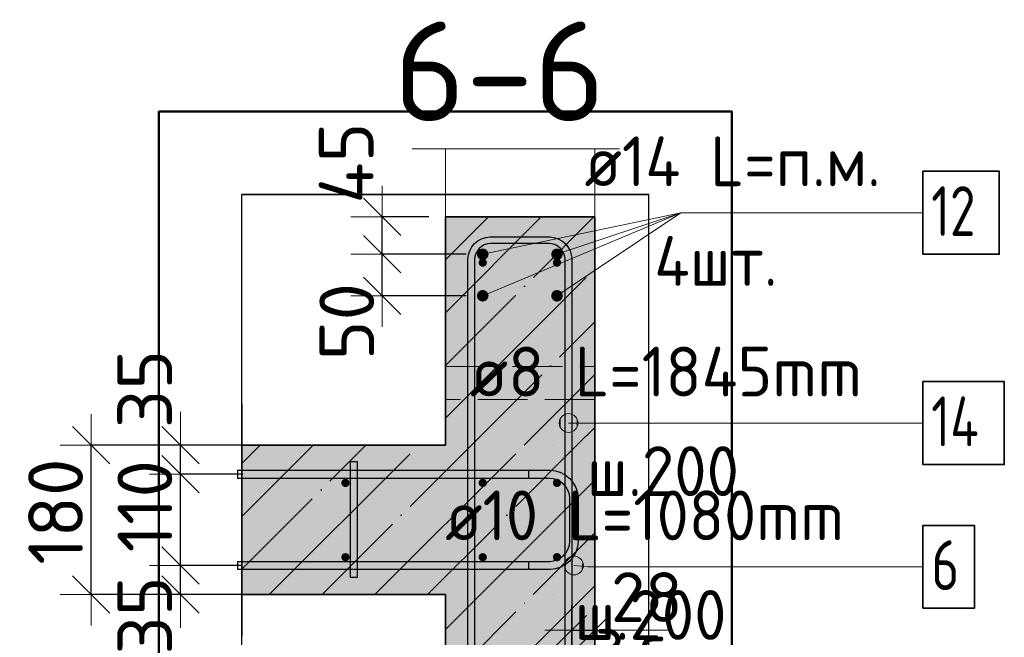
# Model space of a CAD drawing. Header units: millimetres. Extents: x -24871 to 40608, y -2869 to 48080.
# Tile 119 of 119: x 36179 to 37365, y 45827 to 46571. Entities that reach past the tile are written whole.
import ezdxf

# ---------------------------------------------------------------- set-up
doc = ezdxf.new("R2010")
doc.units = ezdxf.units.MM
doc.header["$PDMODE"] = 65
for name, pattern in [('______11', [150, 120, -15, 0, -15]), ('______2', [81, 60, -21]), ('______5', [330, 240, -30, 30, -30])]:
    doc.linetypes.add(name, pattern=pattern)
for name, color, linetype, lineweight in [('Standard', 7, 'Continuous', 25), ('Арм.стержн. Арматура края', 96, 'Continuous', 35), ('Арм.стержн. вертикальными 1', 22, 'Continuous', 35), ('Арм.стержн. Доп. арматура', 180, 'Continuous', 35), ('Арм.стержн. Хомут', 240, 'Continuous', 35), ('Арм.стержн.горизонт. 1', 180, 'Continuous', 35), ('Размерная линия_ общее', 7, 'Continuous', 13), ('Размерная линия_ общее_1', 7, 'Continuous', 13)]:
    doc.layers.add(name, color=color, linetype=linetype, lineweight=lineweight)
doc.layers.add('Арм.стержн.Стяжки', color=7, linetype='Continuous', lineweight=35, true_color=0x501e0f)
doc.styles.add('ISOCPEUR', font='ISOCPEUR')
doc.dimstyles.new('DIMSTYLE_18', dxfattribs={"dimtxt": 60, "dimasz": 60, "dimexe": 0, "dimexo": 0.001, "dimgap": 30, "dimtad": 2, "dimdec": 0, "dimrnd": 1, "dimzin": 12, "dimdsep": 46, "dimtxsty": 'ISOCPEUR', "dimblk1": 'ALL_ML_STRICH', "dimblk2": 'ALL_ML_STRICH', "dimsah": 1, "dimcen": 0, "dimse1": 1, "dimse2": 1, "dimclrd": 7, "dimclre": 256, "dimclrt": 7, "dimadec": 0, "dimazin": 0, "dimtfac": 1, "dimtdec": 0, "dimtix": 1, "dimtmove": 2, "dimatfit": 3, "dimfxl": 0, "dimtvp": 1.2, "dimtzin": 0, "dimlwd": 0, "dimlwe": -3, "dimarcsym": 0})
doc.dimstyles.new('DIMSTYLE_4', dxfattribs={"dimtxt": 66, "dimasz": 75, "dimexe": 0, "dimexo": 0, "dimgap": 33, "dimtad": 2, "dimdec": 0, "dimrnd": 5, "dimzin": 12, "dimdsep": 46, "dimtxsty": 'ISOCPEUR', "dimblk1": 'ALL_ML_STRICH', "dimblk2": 'ALL_ML_STRICH', "dimsah": 1, "dimcen": 0, "dimclrd": 7, "dimclre": 256, "dimclrt": 7, "dimadec": 0, "dimazin": 0, "dimtfac": 1, "dimtdec": 0, "dimtix": 1, "dimtmove": 2, "dimatfit": 3, "dimfxl": 0, "dimtvp": 1.2, "dimtzin": 0, "dimlwd": 0, "dimlwe": -3, "dimarcsym": 0})

# ---------------------------------------------------------------- blocks, each defined once
blk = doc.blocks.new('ALL_ML_STRICH')
at = {"color": 0, "linetype": 'ByBlock', "lineweight": -2}
for p, q in [((0, -0.5), (0, 0.5)), ((-0.3, -0.3), (0.3, 0.3)), ((-1, 0), (0.5, 0))]:
    blk.add_line(p, q, dxfattribs=at)
blk = doc.blocks.new('*D352')
at = {"layer": 'DEFPOINTS', "color": 7, "linetype": 'Continuous', "lineweight": 13, "transparency": 33554687}
for p in [(36736.7, 46288.3), (36615.3, 46238.3), (36736.7, 46238.3)]:
    blk.add_point(p, dxfattribs=at)
at = {"layer": 'Размерная линия_ общее', "color": 253, "linetype": 'Continuous', "lineweight": -2, "true_color": 0xa0a0a0, "transparency": 33554687}
for p, q in [((36716.7, 46288.3), (36615.3, 46288.3)), ((36716.7, 46238.3), (36615.3, 46238.3))]:
    blk.add_line(p, q, dxfattribs=at)
at = {"layer": 'Размерная линия_ общее', "color": 7, "linetype": 'Continuous', "lineweight": -2, "transparency": 33554687}
blk.add_line((36615.3, 46238.3), (36615.3, 46288.3), dxfattribs=at)
at = {"layer": 'Размерная линия_ общее', "color": 7, "linetype": 'Continuous', "lineweight": 13, "transparency": 33554687, "xscale": 75, "yscale": 75, "zscale": 75}
for p, rotation in [((36615.3, 46288.3), 90), ((36615.3, 46238.3), 270)]:
    blk.add_blockref('ALL_ML_STRICH', p, dxfattribs=dict(at, rotation=rotation))
at = {"layer": 'Размерная линия_ общее', "color": 7, "linetype": 'Continuous', "lineweight": 13, "transparency": 33554687, "insert": (36572.8, 46207.2), "char_height": 66, "width": 132, "attachment_point": 5, "rotation": 90, "style": 'ISOCPEUR'}
blk.add_mtext('\\A1;{50}', dxfattribs=at)
blk = doc.blocks.new('*D353')
at = {"layer": 'DEFPOINTS', "color": 7, "linetype": 'Continuous', "lineweight": 13, "transparency": 33554687}
for p in [(36691.7, 46333.3), (36615.3, 46288.3), (36736.7, 46288.3)]:
    blk.add_point(p, dxfattribs=at)
at = {"layer": 'Размерная линия_ общее', "color": 253, "linetype": 'Continuous', "lineweight": -2, "true_color": 0xa0a0a0, "transparency": 33554687}
for p, q in [((36671.7, 46333.3), (36615.3, 46333.3)), ((36716.7, 46288.3), (36615.3, 46288.3))]:
    blk.add_line(p, q, dxfattribs=at)
at = {"layer": 'Размерная линия_ общее', "color": 7, "linetype": 'Continuous', "lineweight": -2, "transparency": 33554687}
blk.add_line((36615.3, 46288.3), (36615.3, 46333.3), dxfattribs=at)
at = {"layer": 'Размерная линия_ общее', "color": 7, "linetype": 'Continuous', "lineweight": 13, "transparency": 33554687, "xscale": 75, "yscale": 75, "zscale": 75}
for p, rotation in [((36615.3, 46333.3), 90), ((36615.3, 46288.3), 270)]:
    blk.add_blockref('ALL_ML_STRICH', p, dxfattribs=dict(at, rotation=rotation))
at = {"layer": 'Размерная линия_ общее', "color": 7, "linetype": 'Continuous', "lineweight": 13, "transparency": 33554687, "insert": (36572.1, 46398.3), "char_height": 66, "width": 132, "attachment_point": 5, "rotation": 90, "style": 'ISOCPEUR'}
blk.add_mtext('\\A1;{45}', dxfattribs=at)
blk = doc.blocks.new('*D354')
at = {"layer": 'DEFPOINTS', "color": 7, "linetype": 'Continuous', "lineweight": 13, "transparency": 33554687}
for p in [(36843.7, 45835.2), (36843.7, 45826.5), (36871.7, 45826.5)]:
    blk.add_point(p, dxfattribs=at)
at = {"layer": 'Размерная линия_ общее_1', "color": 7, "linetype": 'Continuous', "lineweight": -2, "transparency": 33554687}
blk.add_line((36843.7, 45835.2), (36871.7, 45835.2), dxfattribs=at)
at = {"layer": 'Размерная линия_ общее_1', "color": 7, "linetype": 'Continuous', "lineweight": 13, "transparency": 33554687, "xscale": 60, "yscale": 60, "zscale": 60}
blk.add_blockref('ALL_ML_STRICH', (36871.7, 45835.2), dxfattribs=at)
at = {"layer": 'Размерная линия_ общее_1', "color": 7, "linetype": 'Continuous', "lineweight": 13, "transparency": 33554687, "xscale": 60, "yscale": 60, "zscale": 60, "rotation": 180}
blk.add_blockref('ALL_ML_STRICH', (36843.7, 45835.2), dxfattribs=at)
at = {"layer": 'Размерная линия_ общее_1', "color": 7, "linetype": 'Continuous', "lineweight": 13, "transparency": 33554687, "insert": (36934.5, 45875.2), "char_height": 60, "width": 120, "attachment_point": 5, "style": 'ISOCPEUR'}
blk.add_mtext('\\A1;{28}', dxfattribs=at)
at = {"layer": 'Размерная линия_ общее_1', "color": 7, "linetype": 'Continuous', "lineweight": 13, "transparency": 33554687, "insert": (36871.8, 45845.5), "char_height": 60, "width": 3, "attachment_point": 1, "line_spacing_factor": 0.60241, "style": 'ISOCPEUR'}
blk.add_mtext('з.с.', dxfattribs=at)
blk = doc.blocks.new('*D355')
at = {"layer": 'DEFPOINTS', "color": 7, "linetype": 'Continuous', "lineweight": 13, "transparency": 33554687}
for p in [(36466.2, 45913.3), (36372.4, 45878.3), (36468.2, 45878.3)]:
    blk.add_point(p, dxfattribs=at)
at = {"layer": 'Размерная линия_ общее', "color": 253, "linetype": 'Continuous', "lineweight": -2, "true_color": 0xa0a0a0, "transparency": 33554687}
for p, q in [((36446.2, 45913.3), (36372.4, 45913.3)), ((36448.2, 45878.3), (36372.4, 45878.3))]:
    blk.add_line(p, q, dxfattribs=at)
at = {"layer": 'Размерная линия_ общее', "color": 7, "linetype": 'Continuous', "lineweight": -2, "transparency": 33554687}
blk.add_line((36372.4, 45878.3), (36372.4, 45913.3), dxfattribs=at)
at = {"layer": 'Размерная линия_ общее', "color": 7, "linetype": 'Continuous', "lineweight": 13, "transparency": 33554687, "xscale": 75, "yscale": 75, "zscale": 75}
for p, rotation in [((36372.4, 45878.3), 270), ((36372.4, 45913.3), 90)]:
    blk.add_blockref('ALL_ML_STRICH', p, dxfattribs=dict(at, rotation=rotation))
at = {"layer": 'Размерная линия_ общее', "color": 7, "linetype": 'Continuous', "lineweight": 13, "transparency": 33554687, "insert": (36329.3, 45853.1), "char_height": 66, "width": 132, "attachment_point": 5, "rotation": 90, "style": 'ISOCPEUR'}
blk.add_mtext('\\A1;{35}', dxfattribs=at)
blk = doc.blocks.new('*D356')
at = {"layer": 'DEFPOINTS', "color": 7, "linetype": 'Continuous', "lineweight": 13, "transparency": 33554687}
for p in [(36467.5, 46023.3), (36372.4, 45913.3), (36466.2, 45913.3)]:
    blk.add_point(p, dxfattribs=at)
at = {"layer": 'Размерная линия_ общее', "color": 253, "linetype": 'Continuous', "lineweight": -2, "true_color": 0xa0a0a0, "transparency": 33554687}
for p, q in [((36447.5, 46023.3), (36372.4, 46023.3)), ((36446.2, 45913.3), (36372.4, 45913.3))]:
    blk.add_line(p, q, dxfattribs=at)
at = {"layer": 'Размерная линия_ общее', "color": 7, "linetype": 'Continuous', "lineweight": -2, "transparency": 33554687}
blk.add_line((36372.4, 45913.3), (36372.4, 46023.3), dxfattribs=at)
at = {"layer": 'Размерная линия_ общее', "color": 7, "linetype": 'Continuous', "lineweight": 13, "transparency": 33554687, "xscale": 75, "yscale": 75, "zscale": 75}
for p, rotation in [((36372.4, 46023.3), 90), ((36372.4, 45913.3), 270)]:
    blk.add_blockref('ALL_ML_STRICH', p, dxfattribs=dict(at, rotation=rotation))
at = {"layer": 'Размерная линия_ общее', "color": 7, "linetype": 'Continuous', "lineweight": 13, "transparency": 33554687, "insert": (36329.4, 45984.8), "char_height": 66, "width": 198, "attachment_point": 5, "rotation": 90, "style": 'ISOCPEUR'}
blk.add_mtext('\\A1;{110}', dxfattribs=at)
blk = doc.blocks.new('*D357')
at = {"layer": 'DEFPOINTS', "color": 7, "linetype": 'Continuous', "lineweight": 13, "transparency": 33554687}
for p in [(36470.3, 46058.3), (36372.4, 46023.3), (36467.5, 46023.3)]:
    blk.add_point(p, dxfattribs=at)
at = {"layer": 'Размерная линия_ общее', "color": 253, "linetype": 'Continuous', "lineweight": -2, "true_color": 0xa0a0a0, "transparency": 33554687}
for p, q in [((36450.3, 46058.3), (36372.4, 46058.3)), ((36447.5, 46023.3), (36372.4, 46023.3))]:
    blk.add_line(p, q, dxfattribs=at)
at = {"layer": 'Размерная линия_ общее', "color": 7, "linetype": 'Continuous', "lineweight": -2, "transparency": 33554687}
blk.add_line((36372.4, 46023.3), (36372.4, 46058.3), dxfattribs=at)
at = {"layer": 'Размерная линия_ общее', "color": 7, "linetype": 'Continuous', "lineweight": 13, "transparency": 33554687, "xscale": 75, "yscale": 75, "zscale": 75}
for p, rotation in [((36372.4, 46023.3), 270), ((36372.4, 46058.3), 90)]:
    blk.add_blockref('ALL_ML_STRICH', p, dxfattribs=dict(at, rotation=rotation))
at = {"layer": 'Размерная линия_ общее', "color": 7, "linetype": 'Continuous', "lineweight": 13, "transparency": 33554687, "insert": (36329.2, 46126), "char_height": 66, "width": 132, "attachment_point": 5, "rotation": 90, "style": 'ISOCPEUR'}
blk.add_mtext('\\A1;{35}', dxfattribs=at)
blk = doc.blocks.new('*D358')
at = {"layer": 'DEFPOINTS', "color": 7, "linetype": 'Continuous', "lineweight": 13, "transparency": 33554687}
for p in [(36461.9, 46058.3), (36264.8, 45878.3), (36464.7, 45878.3)]:
    blk.add_point(p, dxfattribs=at)
at = {"layer": 'Размерная линия_ общее', "color": 253, "linetype": 'Continuous', "lineweight": -2, "true_color": 0xa0a0a0, "transparency": 33554687}
for p, q in [((36441.9, 46058.3), (36264.8, 46058.3)), ((36444.7, 45878.3), (36264.8, 45878.3))]:
    blk.add_line(p, q, dxfattribs=at)
at = {"layer": 'Размерная линия_ общее', "color": 7, "linetype": 'Continuous', "lineweight": -2, "transparency": 33554687}
blk.add_line((36264.8, 45878.3), (36264.8, 46058.3), dxfattribs=at)
at = {"layer": 'Размерная линия_ общее', "color": 7, "linetype": 'Continuous', "lineweight": 13, "transparency": 33554687, "xscale": 75, "yscale": 75, "zscale": 75}
for p, rotation in [((36264.8, 46058.3), 90), ((36264.8, 45878.3), 270)]:
    blk.add_blockref('ALL_ML_STRICH', p, dxfattribs=dict(at, rotation=rotation))
at = {"layer": 'Размерная линия_ общее', "color": 7, "linetype": 'Continuous', "lineweight": 13, "transparency": 33554687, "insert": (36221.8, 45978.2), "char_height": 66, "width": 198, "attachment_point": 5, "rotation": 90, "style": 'ISOCPEUR'}
blk.add_mtext('\\A1;{180}', dxfattribs=at)

msp = doc.modelspace()

# ---------------------------------------------------------------- hatches: boundary and pattern name
at = {"layer": 'Standard', "linetype": 'Continuous', "lineweight": -3, "transparency": 33554687}
for points in [[(36691.7, 46058.3), (36871.7, 46058.3), (36871.7, 46333.3), (36691.7, 46333.3)], [(36871.7, 45878.3), (36871.7, 46058.3), (36446.3, 46058.3), (36446.3, 45878.3)], [(36871.7, 45528.3), (36871.7, 45878.3), (36691.7, 45878.3), (36691.7, 45528.3)]]:
    msp.add_hatch(color=7, dxfattribs=at).paths.add_polyline_path(points)
at = {"layer": 'Арм.стержн. Арматура края', "linetype": 'Continuous', "lineweight": 13, "transparency": 33554687}
for points in [[(36840.2, 45904.3), (36842, 45923.5), (36837.6, 45919.9)], [(36845.6, 45902.1), (36842, 45923.5), (36840.2, 45904.3)], [(36845.6, 45902.1), (36847.8, 45924.5), (36842, 45923.5)], [(36851.4, 45903.2), (36847.8, 45924.5), (36845.6, 45902.1)], [(36851.4, 45903.2), (36853.2, 45922.4), (36847.8, 45924.5)], [(36836.5, 45908.7), (36837.6, 45919.9), (36835.5, 45914.4)], [(36840.2, 45904.3), (36837.6, 45919.9), (36836.5, 45908.7)], [(36855.8, 45906.8), (36853.2, 45922.4), (36851.4, 45903.2)], [(36855.8, 45906.8), (36856.9, 45918), (36853.2, 45922.4)], [(36856.9, 45918), (36855.8, 45906.8), (36857.9, 45912.3)]]:
    msp.add_hatch(color=7, dxfattribs=at).paths.add_polyline_path(points)
at = {"layer": 'Арм.стержн. вертикальными 1', "linetype": 'Continuous', "lineweight": 50, "transparency": 33554687}
for points in [[(36741.7, 46278.3), (36741.3, 46280.3), (36740.2, 46281.9), (36738.6, 46283), (36736.7, 46283.3), (36734.8, 46283), (36733.2, 46281.9), (36732.1, 46280.3), (36731.7, 46278.3), (36732.1, 46276.4), (36733.2, 46274.8), (36734.8, 46273.7), (36736.7, 46273.3), (36738.6, 46273.7), (36740.2, 46274.8), (36741.3, 46276.4)], [(36831.2, 46278.3), (36830.8, 46280.3), (36829.8, 46281.9), (36828.1, 46283), (36826.2, 46283.3), (36824.3, 46283), (36822.7, 46281.9), (36821.6, 46280.3), (36821.2, 46278.3), (36821.6, 46276.4), (36822.7, 46274.8), (36824.3, 46273.7), (36826.2, 46273.3), (36828.1, 46273.7), (36829.8, 46274.8), (36830.8, 46276.4)], [(36576.2, 46012.8), (36575.8, 46014.8), (36574.7, 46016.4), (36573.1, 46017.5), (36571.2, 46017.8), (36569.3, 46017.5), (36567.7, 46016.4), (36566.6, 46014.8), (36566.2, 46012.8), (36566.6, 46010.9), (36567.7, 46009.3), (36569.3, 46008.2), (36571.2, 46007.8), (36573.1, 46008.2), (36574.7, 46009.3), (36575.8, 46010.9)], [(36741.7, 46012.8), (36741.3, 46014.8), (36740.2, 46016.4), (36738.6, 46017.5), (36736.7, 46017.8), (36734.8, 46017.5), (36733.2, 46016.4), (36732.1, 46014.8), (36731.7, 46012.8), (36732.1, 46010.9), (36733.2, 46009.3), (36734.8, 46008.2), (36736.7, 46007.8), (36738.6, 46008.2), (36740.2, 46009.3), (36741.3, 46010.9)], [(36831.2, 46012.8), (36830.8, 46014.8), (36829.8, 46016.4), (36828.1, 46017.5), (36826.2, 46017.8), (36824.3, 46017.5), (36822.7, 46016.4), (36821.6, 46014.8), (36821.2, 46012.8), (36821.6, 46010.9), (36822.7, 46009.3), (36824.3, 46008.2), (36826.2, 46007.8), (36828.1, 46008.2), (36829.8, 46009.3), (36830.8, 46010.9)], [(36576.2, 45923.3), (36575.8, 45925.2), (36574.7, 45926.9), (36573.1, 45927.9), (36571.2, 45928.3), (36569.3, 45927.9), (36567.7, 45926.9), (36566.6, 45925.2), (36566.2, 45923.3), (36566.6, 45921.4), (36567.7, 45919.8), (36569.3, 45918.7), (36571.2, 45918.3), (36573.1, 45918.7), (36574.7, 45919.8), (36575.8, 45921.4)], [(36741.7, 45923.3), (36741.3, 45925.2), (36740.2, 45926.9), (36738.6, 45927.9), (36736.7, 45928.3), (36734.8, 45927.9), (36733.2, 45926.9), (36732.1, 45925.2), (36731.7, 45923.3), (36732.1, 45921.4), (36733.2, 45919.8), (36734.8, 45918.7), (36736.7, 45918.3), (36738.6, 45918.7), (36740.2, 45919.8), (36741.3, 45921.4)], [(36831.2, 45923.3), (36830.8, 45925.2), (36829.8, 45926.9), (36828.1, 45927.9), (36826.2, 45928.3), (36824.3, 45927.9), (36822.7, 45926.9), (36821.6, 45925.2), (36821.2, 45923.3), (36821.6, 45921.4), (36822.7, 45919.8), (36824.3, 45918.7), (36826.2, 45918.3), (36828.1, 45918.7), (36829.8, 45919.8), (36830.8, 45921.4)]]:
    msp.add_hatch(color=4, dxfattribs=at).paths.add_polyline_path(points)
at = {"layer": 'Арм.стержн. Доп. арматура', "linetype": 'Continuous', "lineweight": 50, "transparency": 33554687}
for points in [[(36743.7, 46288.3), (36743.2, 46291), (36741.6, 46293.3), (36739.4, 46294.8), (36736.7, 46295.3), (36734, 46294.8), (36731.7, 46293.3), (36730.2, 46291), (36729.7, 46288.3), (36730.2, 46285.7), (36731.7, 46283.4), (36734, 46281.9), (36736.7, 46281.3), (36739.4, 46281.9), (36741.6, 46283.4), (36743.2, 46285.7)], [(36833.2, 46288.3), (36832.7, 46291), (36831.2, 46293.3), (36828.9, 46294.8), (36826.2, 46295.3), (36823.5, 46294.8), (36821.3, 46293.3), (36819.8, 46291), (36819.2, 46288.3), (36819.8, 46285.7), (36821.3, 46283.4), (36823.5, 46281.9), (36826.2, 46281.3), (36828.9, 46281.9), (36831.2, 46283.4), (36832.7, 46285.7)], [(36743.7, 46238.3), (36743.2, 46241), (36741.6, 46243.3), (36739.4, 46244.8), (36736.7, 46245.3), (36734, 46244.8), (36731.7, 46243.3), (36730.2, 46241), (36729.7, 46238.3), (36730.2, 46235.7), (36731.7, 46233.4), (36734, 46231.9), (36736.7, 46231.3), (36739.4, 46231.9), (36741.6, 46233.4), (36743.2, 46235.7)], [(36833.2, 46238.3), (36832.7, 46241), (36831.2, 46243.3), (36828.9, 46244.8), (36826.2, 46245.3), (36823.5, 46244.8), (36821.3, 46243.3), (36819.8, 46241), (36819.2, 46238.3), (36819.8, 46235.7), (36821.3, 46233.4), (36823.5, 46231.9), (36826.2, 46231.3), (36828.9, 46231.9), (36831.2, 46233.4), (36832.7, 46235.7)]]:
    msp.add_hatch(color=7, dxfattribs=at).paths.add_polyline_path(points)
at = {"layer": 'Арм.стержн. Хомут', "linetype": 'Continuous', "lineweight": 13, "transparency": 33554687}
for points in [[(36830.6, 46079.4), (36830.6, 46090.7), (36829, 46085)], [(36834.6, 46075.4), (36834.6, 46094.7), (36830.6, 46090.7)], [(36834.6, 46075.4), (36830.6, 46090.7), (36830.6, 46079.4)], [(36840.2, 46073.8), (36840.2, 46096.3), (36834.6, 46094.7)], [(36840.2, 46073.8), (36834.6, 46094.7), (36834.6, 46075.4)], [(36845.9, 46075.4), (36845.9, 46094.7), (36840.2, 46096.3)], [(36845.9, 46075.4), (36840.2, 46096.3), (36840.2, 46073.8)], [(36849.9, 46079.4), (36849.9, 46090.7), (36845.9, 46094.7)], [(36849.9, 46079.4), (36845.9, 46094.7), (36845.9, 46075.4)], [(36849.9, 46090.7), (36849.9, 46079.4), (36851.5, 46085)]]:
    msp.add_hatch(color=7, dxfattribs=at).paths.add_polyline_path(points)

# ---------------------------------------------------------------- linework, layer by layer
at = {"layer": 'Standard', "color": 7, "linetype": 'Continuous', "lineweight": 13, "transparency": 33554687}
for p, q in [((36651.7, 46415.4), (36901.7, 46415.4)), ((36871.7, 45835.2), (36961.7, 45835.2))]:
    msp.add_line(p, q, dxfattribs=at)
at = {"layer": 'Standard', "color": 52, "linetype": 'Continuous', "lineweight": -3, "transparency": 33554687}
for p, q in [((36446.3, 45380.4), (36446.3, 46360.4)), ((36446.3, 45380.4), (36446.3, 46360.4)), ((36937.1, 46360.4), (36446.3, 46360.4)), ((36446.3, 46360.4), (36937.1, 46360.4)), ((36937.1, 45380.4), (36937.1, 46360.4)), ((36937.1, 45380.4), (36937.1, 46360.4))]:
    msp.add_line(p, q, dxfattribs=at)
at = {"layer": 'Standard', "color": 253, "linetype": '______11', "lineweight": -3, "true_color": 0xababab, "transparency": 33554687}
for p, q in [((36691.7, 46154.3), (36870.7, 46333.3)), ((36691.7, 46281.6), (36743.5, 46333.3)), ((36723, 46058.3), (36871.7, 46207)), ((36850.3, 46058.3), (36871.7, 46079.7)), ((36446.3, 46036.2), (36468.5, 46058.3)), ((36446.3, 45908.9), (36595.7, 46058.3)), ((36543, 45878.3), (36723, 46058.3)), ((36670.3, 45878.3), (36850.3, 46058.3)), ((36797.6, 45878.3), (36871.7, 45952.5)), ((36691.7, 45772.5), (36797.6, 45878.3))]:
    msp.add_line(p, q, dxfattribs=at)
at = {"layer": 'Standard', "color": 253, "linetype": '______5', "lineweight": -3, "true_color": 0xababab, "transparency": 33554687}
for p, q in [((36691.7, 46217.9), (36807.1, 46333.3)), ((36691.7, 46090.7), (36871.7, 46270.7)), ((36786.7, 46058.3), (36871.7, 46143.4)), ((36446.3, 45972.5), (36532.1, 46058.3)), ((36479.4, 45878.3), (36659.4, 46058.3)), ((36606.7, 45878.3), (36786.7, 46058.3)), ((36733.9, 45878.3), (36871.7, 46016.1)), ((36861.2, 45878.3), (36871.7, 45888.8)), ((36691.7, 45708.8), (36861.2, 45878.3)), ((36691.7, 45836.1), (36733.9, 45878.3))]:
    msp.add_line(p, q, dxfattribs=at)
at = {"layer": 'Standard', "color": 7, "linetype": 'Continuous', "lineweight": 35, "transparency": 33554687}
for p, q in [((36691.7, 46333.3), (36691.7, 46058.3)), ((36871.7, 46333.3), (36691.7, 46333.3)), ((36871.7, 46058.3), (36871.7, 46333.3)), ((36691.7, 46058.3), (36446.3, 46058.3)), ((36871.7, 45878.3), (36871.7, 46058.3)), ((36446.3, 45878.3), (36691.7, 45878.3)), ((36691.7, 45878.3), (36691.7, 45528.3)), ((36871.7, 45528.3), (36871.7, 45878.3))]:
    msp.add_line(p, q, dxfattribs=at)
at = {"layer": 'Standard', "color": 253, "linetype": '______2', "lineweight": 13, "true_color": 0xababab, "transparency": 33554687}
for p, q in [((36691.7, 46153.3), (36871.7, 46153.3)), ((36871.7, 46113.3), (36691.7, 46113.3))]:
    msp.add_line(p, q, dxfattribs=at)
at = {"layer": 'Standard', "color": 7, "linetype": 'Continuous', "lineweight": 25, "transparency": 33554687}
msp.add_line((36446.3, 46108.3), (36446.3, 45828.3), dxfattribs=at)
at = {"layer": 'Standard', "color": 7, "linetype": 'Continuous', "lineweight": 50, "transparency": 33554687}
msp.add_lwpolyline([(36346.3, 45280.4), (37037.1, 45280.4), (37037.1, 46460.4), (36346.3, 46460.4), (36346.3, 45280.4)], dxfattribs=at)
at = {"layer": 'Standard', "color": 7, "linetype": 'Continuous', "lineweight": 13, "transparency": 33554687}
msp.add_lwpolyline([(36691.7, 46333.3), (36871.7, 46333.3), (36871.7, 46415.4), (36691.7, 46415.4), (36691.7, 46333.3)], close=True, dxfattribs=at)
at = {"layer": 'Арм.стержн. Арматура края', "color": 7, "linetype": 'Continuous', "lineweight": 13, "transparency": 33554687}
for p, q in [((36847.8, 45924.5), (36847.8, 45924.5)), ((36835.5, 45914.4), (36835.5, 45914.4)), ((36863.4, 45911.7), (36846.7, 45913.3)), ((36857.9, 45912.3), (36857.9, 45912.3)), ((36863.4, 45911.7), (37267.4, 45911.7)), ((36845.6, 45902.1), (36845.6, 45902.1))]:
    msp.add_line(p, q, dxfattribs=at)
at = {"layer": 'Арм.стержн. Арматура края', "color": 4, "linetype": 'Continuous', "lineweight": 25, "transparency": 33554687}
msp.add_lwpolyline([(36441.3, 45918.3), (36817.7, 45918.3), (36822.2, 45919), (36826.8, 45920.5), (36830.9, 45922.8), (36834.4, 45925.7), (36837.2, 45929.1), (36839.6, 45933.3), (36841.1, 45937.9), (36841.7, 45942.4), (36841.7, 45994.3), (36841.1, 45998.8), (36839.6, 46003.4), (36837.2, 46007.6), (36834.4, 46011), (36830.9, 46013.9), (36826.8, 46016.2), (36822.2, 46017.7), (36817.7, 46018.3), (36441.3, 46018.3), (36441.3, 46028.3), (36818.3, 46028.3), (36824.4, 46027.5), (36830.8, 46025.4), (36836.6, 46022.1), (36841.5, 46018.1), (36845.5, 46013.3), (36848.8, 46007.4), (36850.8, 46001.1), (36851.7, 45995), (36851.7, 45941.7), (36850.8, 45935.6), (36848.8, 45929.2), (36845.5, 45923.4), (36841.5, 45918.6), (36836.6, 45914.6), (36830.8, 45911.3), (36824.4, 45909.2), (36818.3, 45908.3), (36441.3, 45908.3), (36441.3, 45918.3)], dxfattribs=at)
msp.add_lwpolyline([(36441.3, 45918.3), (36817.7, 45918.3), (36822.2, 45919), (36826.8, 45920.5), (36830.9, 45922.8), (36834.4, 45925.7), (36837.2, 45929.1), (36839.6, 45933.3), (36841.1, 45937.9), (36841.7, 45942.4), (36841.7, 45994.3), (36841.1, 45998.8), (36839.6, 46003.4), (36837.2, 46007.6), (36834.4, 46011), (36830.9, 46013.9), (36826.8, 46016.2), (36822.2, 46017.7), (36817.7, 46018.3), (36441.3, 46018.3), (36441.3, 46028.3), (36818.3, 46028.3), (36824.4, 46027.5), (36830.8, 46025.4), (36836.6, 46022.1), (36841.5, 46018.1), (36845.5, 46013.3), (36848.8, 46007.4), (36850.8, 46001.1), (36851.7, 45995), (36851.7, 45941.7), (36850.8, 45935.6), (36848.8, 45929.2), (36845.5, 45923.4), (36841.5, 45918.6), (36836.6, 45914.6), (36830.8, 45911.3), (36824.4, 45909.2), (36818.3, 45908.3), (36441.3, 45908.3), (36441.3, 45918.3)], dxfattribs=at)
at = {"layer": 'Арм.стержн. Арматура края', "color": 7, "linetype": 'Continuous', "lineweight": 35, "transparency": 33554687}
msp.add_lwpolyline([(37267.4, 45861.7), (37329.4, 45861.7), (37329.4, 45961.7), (37267.4, 45961.7), (37267.4, 45861.7)], dxfattribs=at)
at = {"layer": 'Арм.стержн. Арматура края', "color": 7, "linetype": 'Continuous', "lineweight": 13, "transparency": 33554687}
msp.add_circle((36846.7, 45913.3), 11.3, dxfattribs=at)
at = {"layer": 'Арм.стержн. Доп. арматура', "color": 7, "linetype": 'Continuous', "lineweight": 13, "transparency": 33554687}
for q in [(36736.7, 46238.3), (36736.7, 46288.3), (36826.2, 46238.3), (36826.2, 46288.3), (37267.4, 46338.4), (37267.4, 46338.4)]:
    msp.add_line((36975.4, 46338.4), q, dxfattribs=at)
at = {"layer": 'Арм.стержн. Доп. арматура', "color": 7, "linetype": 'Continuous', "lineweight": 35, "transparency": 33554687}
msp.add_lwpolyline([(37267.4, 46288.4), (37359.4, 46288.4), (37359.4, 46388.4), (37267.4, 46388.4), (37267.4, 46288.4)], dxfattribs=at)
msp.add_lwpolyline([(37267.4, 46288.4), (37359.4, 46288.4), (37359.4, 46388.4), (37267.4, 46388.4), (37267.4, 46288.4)], dxfattribs=at)
msp.add_lwpolyline([(37267.4, 46288.4), (37359.4, 46288.4), (37359.4, 46388.4), (37267.4, 46388.4), (37267.4, 46288.4)], dxfattribs=at)
msp.add_lwpolyline([(37267.4, 46288.4), (37359.4, 46288.4), (37359.4, 46388.4), (37267.4, 46388.4), (37267.4, 46288.4)], dxfattribs=at)
at = {"layer": 'Арм.стержн. Хомут', "color": 7, "linetype": 'Continuous', "lineweight": 13, "transparency": 33554687}
for p, q in [((36840.2, 46096.3), (36840.2, 46096.3)), ((36829, 46085), (36829, 46085)), ((36883.4, 46085), (36840.2, 46085)), ((36851.5, 46085), (36851.5, 46085)), ((36883.4, 46085), (37267.4, 46085)), ((36840.2, 46073.8), (36840.2, 46073.8))]:
    msp.add_line(p, q, dxfattribs=at)
at = {"layer": 'Арм.стержн. Хомут', "color": 40, "linetype": 'Continuous', "lineweight": 25, "transparency": 33554687}
for points in [[(36718.7, 45579), (36718.7, 46282.7), (36719.4, 46287.5), (36721.1, 46292.6), (36723.7, 46297.3), (36726.9, 46301.2), (36730.7, 46304.4), (36735.4, 46307), (36740.5, 46308.7), (36745.4, 46309.3), (36817.6, 46309.3), (36822.4, 46308.7), (36827.5, 46307), (36832.2, 46304.4), (36836, 46301.2), (36839.3, 46297.3), (36841.9, 46292.6), (36843.5, 46287.5), (36844.2, 46282.7), (36844.2, 45579)], [(36718.7, 45579), (36718.7, 46282.7), (36719.4, 46287.5), (36721.1, 46292.6), (36723.7, 46297.3), (36726.9, 46301.2), (36730.7, 46304.4), (36735.4, 46307), (36740.5, 46308.7), (36745.4, 46309.3), (36817.6, 46309.3), (36822.4, 46308.7), (36827.5, 46307), (36832.2, 46304.4), (36836, 46301.2), (36839.3, 46297.3), (36841.9, 46292.6), (36843.5, 46287.5), (36844.2, 46282.7), (36844.2, 45579)], [(36836.2, 45579.6), (36836.2, 46282.1), (36835.7, 46285.7), (36834.5, 46289.4), (36832.6, 46292.7), (36830.4, 46295.5), (36827.6, 46297.8), (36824.3, 46299.6), (36820.6, 46300.8), (36817, 46301.3), (36745.9, 46301.3), (36742.3, 46300.8), (36738.6, 46299.6), (36735.3, 46297.8), (36732.6, 46295.5), (36730.3, 46292.7), (36728.4, 46289.4), (36727.2, 46285.7), (36726.7, 46282.1), (36726.7, 45579.6)], [(36836.2, 45579.6), (36836.2, 46282.1), (36835.7, 46285.7), (36834.5, 46289.4), (36832.6, 46292.7), (36830.4, 46295.5), (36827.6, 46297.8), (36824.3, 46299.6), (36820.6, 46300.8), (36817, 46301.3), (36745.9, 46301.3), (36742.3, 46300.8), (36738.6, 46299.6), (36735.3, 46297.8), (36732.6, 46295.5), (36730.3, 46292.7), (36728.4, 46289.4), (36727.2, 46285.7), (36726.7, 46282.1), (36726.7, 45579.6)]]:
    msp.add_lwpolyline(points, dxfattribs=at)
at = {"layer": 'Арм.стержн. Хомут', "color": 7, "linetype": 'Continuous', "lineweight": 35, "transparency": 33554687}
msp.add_lwpolyline([(37267.4, 46035), (37365.4, 46035), (37365.4, 46135), (37267.4, 46135), (37267.4, 46035)], dxfattribs=at)
at = {"layer": 'Арм.стержн. Хомут', "color": 7, "linetype": 'Continuous', "lineweight": 13, "transparency": 33554687}
msp.add_circle((36840.2, 46085), 11.3, dxfattribs=at)
at = {"layer": 'Арм.стержн.горизонт. 1', "color": 52, "linetype": 'Continuous', "lineweight": 25, "transparency": 33554687}
for p, q in [((36821.7, 46058.3), (36821.7, 46058.3)), ((36821.7, 45878.3), (36821.7, 45878.3))]:
    msp.add_line(p, q, dxfattribs=at)
at = {"layer": 'Арм.стержн.горизонт. 1', "color": 4, "linetype": 'Continuous', "lineweight": 25, "transparency": 33554687}
for points in [[(36441.3, 46028.3), (36791.7, 46028.3), (36791.7, 46018.3), (36441.3, 46018.3), (36441.3, 46028.3)], [(36441.3, 46028.3), (36791.7, 46028.3), (36791.7, 46018.3), (36441.3, 46018.3), (36441.3, 46028.3)], [(36441.3, 45918.3), (36791.7, 45918.3), (36791.7, 45908.3), (36441.3, 45908.3), (36441.3, 45918.3)], [(36441.3, 45918.3), (36791.7, 45918.3), (36791.7, 45908.3), (36441.3, 45908.3), (36441.3, 45918.3)]]:
    msp.add_lwpolyline(points, dxfattribs=at)
at = {"layer": 'Арм.стержн.Стяжки', "color": 40, "linetype": 'Continuous', "lineweight": 25, "transparency": 33554687}
msp.add_lwpolyline([(36577.2, 45898.8), (36577.2, 46038.8), (36585.2, 46038.8), (36585.2, 45898.8), (36577.2, 45898.8)], dxfattribs=at)

# ---------------------------------------------------------------- texts
at = {"layer": 'Standard', "color": 7, "linetype": 'Continuous', "lineweight": 13, "transparency": 33554687, "insert": (36629.3, 46448.9), "char_height": 120, "width": 306.783, "attachment_point": 7, "style": 'ISOCPEUR'}
msp.add_mtext('\\A1;{\\fISOCPEUR|i0|b0;\\H120.000000;\\W1.000000;\\C7;6-6}\\P', dxfattribs=at)
at = {"layer": 'Арм.стержн. Арматура края', "color": 7, "linetype": 'Continuous', "lineweight": 25, "transparency": 33554687, "char_height": 60, "attachment_point": 7, "style": 'ISOCPEUR'}
for s, insert, width in [('\\W0.94;ø10 L=1080mm ', (36691.4, 45943.7), 573.922), ('\\W0.78;6', (37277.4, 45883.7), 65.281), ('\\W0.95;ш.200 ', (36847.4, 45823.7), 262.399)]:
    msp.add_mtext(s, dxfattribs=dict(at, insert=insert, width=width))
at = {"layer": 'Арм.стержн. Доп. арматура', "color": 7, "linetype": 'Continuous', "lineweight": 25, "transparency": 33554687, "char_height": 60, "attachment_point": 7, "style": 'ISOCPEUR'}
for s, insert, width in [('\\W0.94;ø14 L=п.м.', (36859.4, 46370.4), 406.006), ('\\W0.75;12', (37277.4, 46310.4), 94.456), ('\\W0.75;12', (37277.4, 46310.4), 94.456), ('\\W0.75;12', (37277.4, 46310.4), 94.456), ('\\W0.75;12', (37277.4, 46310.4), 94.456), ('\\W0.95;4шт. ', (36943.4, 46250.4), 238.315)]:
    msp.add_mtext(s, dxfattribs=dict(at, insert=insert, width=width))
at = {"layer": 'Арм.стержн. Хомут', "color": 7, "linetype": 'Continuous', "lineweight": 25, "transparency": 33554687, "char_height": 60, "attachment_point": 7, "style": 'ISOCPEUR'}
for s, insert, width in [('\\W0.96;ø8 L=1845mm ', (36721.4, 46117), 550.47), ('\\W0.76;14', (37277.4, 46057), 100.912), ('\\W0.95;ш.200 ', (36862.4, 45997), 262.399)]:
    msp.add_mtext(s, dxfattribs=dict(at, insert=insert, width=width))

# ---------------------------------------------------------------- dimensions: what is measured, and where the dimension line sits
at = {"layer": 'Размерная линия_ общее', "color": 7, "linetype": 'Continuous', "lineweight": 13, "transparency": 33554687}
for base, p1, p2, picture, middle in [((36615.3, 46333.3), (36716.7, 46288.3), (36671.7, 46333.3), '*D353', (36572.1, 46398.3)), ((36615.3, 46288.3), (36716.7, 46238.3), (36716.7, 46288.3), '*D352', (36572.8, 46207.2)), ((36372.4, 46058.3), (36447.5, 46023.3), (36450.3, 46058.3), '*D357', (36329.2, 46126)), ((36264.8, 46058.3), (36444.7, 45878.3), (36441.9, 46058.3), '*D358', (36221.8, 45978.2)), ((36372.4, 46023.3), (36446.2, 45913.3), (36447.5, 46023.3), '*D356', (36329.4, 45984.8)), ((36372.4, 45913.3), (36448.2, 45878.3), (36446.2, 45913.3), '*D355', (36329.3, 45853.1))]:
    dim = msp.add_linear_dim(base=base, p1=p1, p2=p2, angle=90, dimstyle='DIMSTYLE_4', override={"dimpost": '<>', "dimclrd": 7, "dimclre": 253, "dimclrt": 7, "dimlwd": 0, "dimlwe": 65533}, dxfattribs=at)
    dim.commit()
    dim.dimension.update_dxf_attribs({"geometry": picture, "text_midpoint": middle, "dimtype": 160})
at = {"layer": 'Размерная линия_ общее_1', "color": 7, "linetype": 'Continuous', "lineweight": 13, "transparency": 33554687}
dim = msp.add_linear_dim(base=(36871.7, 45835.2), p1=(36843.7, 45826.5), p2=(36871.7, 45826.5), text='<>\\Xз.с.', dimstyle='DIMSTYLE_18', override={"dimpost": '<>', "dimclrd": 7, "dimclre": 253, "dimclrt": 7, "dimlwd": 0, "dimlwe": 65533}, dxfattribs=at)
dim.commit()
dim.dimension.update_dxf_attribs({"geometry": '*D354', "text_midpoint": (36934.5, 45875.2), "dimtype": 160})

doc.saveas('drawing.dxf')
